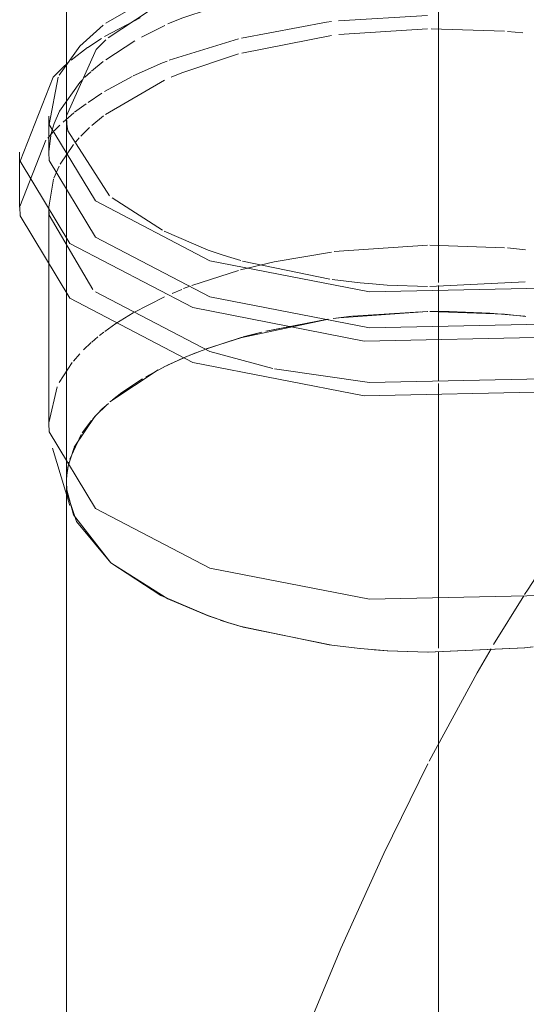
# Model space of a CAD drawing. Header units: millimetres. Extents: x -121 to 34184, y -147 to 33428.
# Tile 33 of 107: x 9261 to 9336, y 23048 to 23194. Entities that reach past the tile are written whole.
import ezdxf

# ---------------------------------------------------------------- set-up
doc = ezdxf.new("R2010")
doc.units = ezdxf.units.MM
doc.linetypes.add('ADSK_Осевая', pattern=[700, 500, -100, 0, -100])
doc.layers.add('P-PIPE-____-CNTR', color=3, linetype='ADSK_Осевая', lineweight=20)
doc.layers.add('P-PIPE-____-OTLN', color=3, linetype='Continuous', lineweight=20)

# ---------------------------------------------------------------- blocks, each defined once
blk = doc.blocks.new('ADSK_ППР_Тройник канализационный_Составной - Тройник канализационный-1734338-_3D_ копия 1')
at = {"layer": 'P-PIPE-____-OTLN', "color": 9}
for p, q in [((7259.27, 23198.42), (7250.61, 23193.41)), ((7259.03, 23196.56), (7250.97, 23191.26)), ((7244.95, 23187.49), (7244.28, 23186.88)), ((7243.78, 23180.41), (7243, 23178.6)), ((7242.99, 23178.58), (7242.55, 23177.14)), ((7244.99, 23177.49), (7251.18, 23167.9)), ((7241.77, 23176.12), (7237.89, 23166.35)), ((7242.48, 23176.81), (7242.19, 23174.43)), ((7243.72, 23172.3), (7242.94, 23170.5)), ((7242.89, 23170.36), (7242.18, 23166.25)), ((7251.53, 23167.59), (7259, 23162.81)), ((7259.25, 23162.69), (7265.73, 23159.9)), ((7268.62, 23158.93), (7270.56, 23158.35)), ((7270.83, 23158.27), (7283.73, 23155.61)), ((7284.06, 23155.56), (7288.19, 23155.06)), ((7298.5, 23154.52), (7312.58, 23155.19)), ((7292.22, 23154.73), (7298.17, 23154.52)), ((7243.42, 23139.68), (7242.19, 23134.38)), ((7244.81, 23126.34), (7244.79, 23125.62)), ((7244.84, 23124.46), (7244.78, 23125.62)), ((7244.82, 23124.82), (7244.94, 23123.76)), ((7251.38, 23113.66), (7245.83, 23120.74)), ((7258.76, 23108.84), (7251.38, 23113.66)), ((7265.67, 23105.87), (7258.77, 23108.84)), ((7265.72, 23105.85), (7267.06, 23105.38)), ((7267.54, 23105.22), (7268.62, 23104.87)), ((7270.62, 23104.27), (7268.65, 23104.86)), ((7283.64, 23101.55), (7270.62, 23104.27)), ((7288.14, 23101.01), (7283.65, 23101.54)), ((7313.76, 23101.26), (7312.54, 23101.12)), ((7288.19, 23101), (7289.94, 23100.85)), ((7290.26, 23100.82), (7292.22, 23100.68)), ((7298.23, 23100.45), (7292.28, 23100.67)), ((7312.53, 23101.12), (7298.24, 23100.45))]:
    blk.add_line(p, q, dxfattribs=at)
at = {"layer": 'P-PIPE-____-OTLN', "color": 10}
for p, q in [((7298.17, 23194.55), (7285, 23193.77)), ((7255.69, 23194.23), (7250.41, 23191.43)), ((7259.33, 23193.1), (7255.87, 23191.37)), ((7283.99, 23191.61), (7270.7, 23189.01)), ((7298.15, 23192.61), (7285.07, 23191.74)), ((7309.54, 23192.24), (7298.69, 23192.61)), ((7312.23, 23192), (7310, 23192.2)), ((7249.97, 23191.16), (7247.97, 23189.84)), ((7254.88, 23190.82), (7250.6, 23188.02)), ((7270.22, 23191.12), (7259.98, 23187.95)), ((7247.93, 23189.81), (7245.51, 23187.97)), ((7250.23, 23187.75), (7248.51, 23186.34)), ((7248.42, 23186.25), (7247.48, 23185.38)), ((7254.5, 23185.55), (7250.44, 23183.31)), ((7259.27, 23184.99), (7250.57, 23179.95)), ((7250.04, 23183.07), (7247.99, 23181.72)), ((7247.7, 23181.52), (7246.01, 23180.26)), ((7245.88, 23180.15), (7244.3, 23178.8)), ((7243.82, 23178.36), (7242.98, 23177.51)), ((7250.25, 23179.71), (7248.54, 23178.29)), ((7242.84, 23177.35), (7242.04, 23176.45)), ((7248.21, 23177.99), (7246.94, 23176.74)), ((7245.82, 23175.47), (7243.88, 23172.61)), ((7246.69, 23176.47), (7246.16, 23175.88)), ((7283.99, 23159.6), (7275.49, 23158.15)), ((7298.15, 23160.6), (7284.39, 23159.66)), ((7309.54, 23160.23), (7298.5, 23160.61)), ((7312.67, 23159.95), (7310, 23160.2)), ((7275.49, 23158.15), (7270.53, 23156.96)), ((7270.25, 23156.88), (7263.33, 23154.66)), ((7261.83, 23154.08), (7260.42, 23153.49)), ((7263.05, 23154.56), (7262.11, 23154.19)), ((7259.27, 23152.99), (7254.64, 23150.62)), ((7297.19, 23150.77), (7287.08, 23150.12)), ((7298.2, 23150.79), (7297.44, 23150.77)), ((7254.64, 23150.62), (7252.08, 23149.02)), ((7270.53, 23146.94), (7283.54, 23149.67)), ((7283.43, 23149.66), (7274.28, 23147.93)), ((7285.78, 23149.97), (7284.22, 23149.77)), ((7286.93, 23150.1), (7285.78, 23149.97)), ((7311.38, 23150.23), (7307.35, 23150.56)), ((7312.56, 23150.11), (7311.38, 23150.23)), ((7252.08, 23149.02), (7250.47, 23147.87)), ((7249.43, 23147.05), (7248.54, 23146.28)), ((7250.31, 23147.75), (7249.69, 23147.26)), ((7270.75, 23147), (7265.34, 23145.24)), ((7265.39, 23145.26), (7270.31, 23146.88)), ((7273.66, 23147.78), (7270.99, 23147.07)), ((7248.47, 23146.22), (7247.33, 23145.13)), ((7264.87, 23145.07), (7263.33, 23144.47)), ((7263.55, 23144.56), (7265.39, 23145.26)), ((7246.79, 23144.58), (7245.82, 23143.47)), ((7259.13, 23142.58), (7262.11, 23143.96)), ((7262.03, 23143.93), (7259.71, 23142.86)), ((7262.11, 23143.96), (7263.44, 23144.51)), ((7263.01, 23144.34), (7262.16, 23143.98)), ((7245.66, 23143.26), (7243.73, 23140.32)), ((7251.22, 23137.44), (7258.36, 23142.18)), ((7259.54, 23142.78), (7256.54, 23141.17)), ((7250.1, 23136.41), (7248.71, 23134.95)), ((7249.18, 23135.48), (7250.75, 23137.02)), ((7251, 23137.24), (7250.1, 23136.41)), ((7245.95, 23130.78), (7249.01, 23135.3)), ((7248.48, 23134.69), (7247.11, 23132.86)), ((7246.96, 23132.62), (7245.28, 23128.97)), ((7244.97, 23127.68), (7245.93, 23130.72)), ((7244.79, 23126.1), (7244.94, 23127.52)), ((7245.16, 23128.53), (7244.83, 23126.67)), ((7307.93, 23101.6), (7312.39, 23108.81))]:
    blk.add_line(p, q, dxfattribs=at)
at = {"layer": 'P-PIPE-____-OTLN', "color": 22}
for p, q in [((7242.18, 23179.67), (7242.18, 23174.34)), ((7237.88, 23174.34), (7237.88, 23166.25)), ((7242.18, 23166.25), (7242.18, 23134.24)), ((7242.74, 23130.6), (7245.31, 23122.14)), ((7244.78, 23125.62), (7244.78, 22929.78)), ((7245.83, 23120.74), (7244.84, 23124.46))]:
    blk.add_line(p, q, dxfattribs=at)
at = {"layer": 'P-PIPE-____-OTLN', "color": 10}
for points in [[(7270.24, 23196.95, 0), (7261.83, 23194.18, 0), (7259.8, 23193.31, 0)], [(7283.99, 23193.65, 0), (7283.24, 23193.56, 0), (7270.69, 23191.23, 0)], [(7270.25, 23188.89, 0), (7261.83, 23186.09, 0), (7260.28, 23185.44, 0)], [(7259.67, 23187.83, 0), (7259, 23187.57, 0), (7254.68, 23185.64, 0)], [(7247.22, 23185.12, 0), (7246.79, 23184.67, 0), (7243.78, 23180.41, 0)], [(7284.23, 23149.77, 0), (7285.09, 23149.88, 0), (7298.15, 23150.79, 0)], [(7307.35, 23150.56, 0), (7301.36, 23150.79, 0), (7298.49, 23150.79, 0)], [(7298.51, 23150.79, 0), (7309.54, 23150.4, 0), (7312.7, 23150.09, 0)], [(7256.02, 23140.86, 0), (7252.96, 23138.83, 0), (7251.6, 23137.76, 0)], [(7312.52, 23109, 0), (7313.02, 23109.78, 0), (7314.12, 23111.44, 0)]]:
    blk.add_polyline3d(points, dxfattribs=at)
at = {"layer": 'P-PIPE-____-OTLN', "color": 9}
for points in [[(7250.23, 23193.11, 0), (7246.79, 23190.01, 0), (7243.73, 23185.74, 0)], [(7250.64, 23190.96, 0), (7249.18, 23189.54, 0), (7244.79, 23179.75, 0)], [(7242.19, 23166.02, 0), (7242.25, 23165.03, 0), (7248.69, 23154.07, 0)], [(7249.1, 23153.72, 0), (7265.99, 23144.9, 0), (7275.32, 23142.37, 0)], [(7275.57, 23142.32, 0), (7289.57, 23140.3, 0), (7315.18, 23140.84, 0), (7337.36, 23146.26, 0)], [(7298.4, 23084.35, 0), (7305.5, 23097.43, 0), (7307.56, 23100.97, 0)], [(7273.66, 23027.51, 0), (7279.34, 23042.25, 0), (7285.35, 23056.68, 0), (7291.7, 23070.73, 0), (7298.2, 23083.95, 0)]]:
    blk.add_polyline3d(points, dxfattribs=at)
at = {"layer": 'P-PIPE-____-OTLN', "color": 22}
for points in [[(7244.28, 23186.88, 0), (7242.84, 23185.45, 0), (7237.95, 23173.03, 0), (7245.31, 23160.88, 0)], [(7245.31, 23160.88, 0), (7263.46, 23151.39, 0), (7288.81, 23146.45, 0), (7316.33, 23147.03, 0), (7340.57, 23153.02, 0), (7356.73, 23163.23, 0), (7361.62, 23175.65, 0), (7355.14, 23187.03, 0)], [(7243.57, 23185.43, 0), (7242.25, 23178.46, 0), (7249.1, 23167.15, 0)], [(7249.1, 23167.15, 0), (7265.99, 23158.32, 0), (7289.57, 23153.72, 0), (7315.18, 23154.26, 0), (7337.74, 23159.84, 0), (7352.78, 23169.34, 0), (7357.32, 23180.89, 0), (7356.07, 23185.27, 0)], [(7244.79, 23179.65, 0), (7244.84, 23178.51, 0), (7244.99, 23177.49, 0)], [(7249.1, 23161.81, 0), (7265.99, 23152.99, 0), (7289.57, 23148.39, 0), (7315.18, 23148.93, 0), (7337.74, 23154.5, 0), (7352.78, 23164, 0), (7357.32, 23175.55, 0)], [(7242.19, 23174.31, 0), (7242.25, 23173.12, 0), (7249.1, 23161.81, 0)], [(7245.31, 23152.79, 0), (7263.46, 23143.3, 0), (7288.81, 23138.36, 0), (7316.33, 23138.94, 0), (7340.57, 23144.93, 0), (7356.73, 23155.14, 0), (7361.62, 23167.56, 0)], [(7237.89, 23166.22, 0), (7237.95, 23164.94, 0), (7245.31, 23152.79, 0)], [(7265.73, 23159.9, 0), (7267.51, 23159.28, 0), (7268.62, 23158.93, 0)], [(7288.19, 23155.06, 0), (7290.03, 23154.89, 0), (7292.22, 23154.73, 0)], [(7249.1, 23121.72, 0), (7265.99, 23112.89, 0), (7289.57, 23108.29, 0), (7315.18, 23108.83, 0), (7337.74, 23114.41, 0), (7352.78, 23123.91, 0), (7357.32, 23135.46, 0)], [(7242.18, 23134.24, 0), (7242.25, 23133.03, 0), (7249.1, 23121.72, 0)], [(7244.94, 23123.76, 0), (7246.27, 23119.8, 0), (7251.38, 23113.66, 0)], [(7251.38, 23113.66, 0), (7259.79, 23108.33, 0), (7265.72, 23105.85, 0)], [(7268.65, 23104.86, 0), (7267.51, 23105.23, 0), (7265.67, 23105.87, 0)], [(7268.62, 23104.87, 0), (7270.93, 23104.18, 0), (7284.03, 23101.49, 0), (7288.19, 23101, 0)], [(7292.22, 23100.68, 0), (7298.21, 23100.45, 0), (7312.49, 23101.12, 0), (7313.79, 23101.27, 0)], [(7292.28, 23100.67, 0), (7290.03, 23100.84, 0), (7288.14, 23101.01, 0)]]:
    blk.add_polyline3d(points, dxfattribs=at)

msp = doc.modelspace()

# ---------------------------------------------------------------- linework, layer by layer
at = {"layer": 'P-PIPE-____-CNTR', "color": 9}
for p, q in [((9322.81, 23155.1), (9322.81, 25558.76)), ((9322.81, 23155.1), (9322.81, 25558.76)), ((9322.81, 22959.27), (9322.81, 23100.52))]:
    msp.add_line(p, q, dxfattribs=at)
at = {"layer": 'P-PIPE-____-CNTR', "color": 10}
for p, q in [((9322.81, 23140.51), (9322.81, 23154.65)), ((9322.81, 23140.51), (9322.81, 23154.65)), ((9322.81, 23125.62), (9322.81, 23140.19)), ((9322.81, 23138.59), (9322.81, 23140.19)), ((9322.81, 23125.62), (9322.81, 23138.59)), ((9322.81, 23101.04), (9322.81, 23125.62))]:
    msp.add_line(p, q, dxfattribs=at)
at = {"layer": 'P-PIPE-____-OTLN', "color": 22}
msp.add_line((9267.81, 25583.86), (9267.81, 23125.62), dxfattribs=at)
at = {"layer": 'P-PIPE-____-OTLN', "color": 10}
for p, q in [((9310.1, 23150.12), (9320.21, 23150.77)), ((9320.46, 23150.77), (9321.22, 23150.79)), ((9297.32, 23147.93), (9306.47, 23149.66)), ((9307.26, 23149.77), (9308.81, 23149.97)), ((9308.81, 23149.97), (9309.95, 23150.1)), ((9330.37, 23150.56), (9334.4, 23150.23)), ((9334.4, 23150.23), (9335.58, 23150.11)), ((9288.33, 23145.24), (9293.72, 23146.98)), ((9293.96, 23147.05), (9296.68, 23147.78)), ((9286.34, 23144.47), (9287.87, 23145.06)), ((9282.73, 23142.86), (9285.05, 23143.93)), ((9285.18, 23143.98), (9286.03, 23144.34)), ((9279.56, 23141.17), (9282.56, 23142.78)), ((9271.73, 23134.95), (9273.12, 23136.41)), ((9273.12, 23136.41), (9274.03, 23137.24)), ((9270.13, 23132.86), (9271.5, 23134.69)), ((9268.3, 23128.97), (9269.98, 23132.62)), ((9267.85, 23126.67), (9268.18, 23128.53))]:
    msp.add_line(p, q, dxfattribs=at)
at = {"layer": 'P-PIPE-____-OTLN', "color": 9}
for p, q in [((9267.81, 23125.62), (9267.83, 23126.34)), ((9267.96, 23123.76), (9267.84, 23124.82)), ((9290.08, 23105.38), (9288.74, 23105.85)), ((9291.64, 23104.87), (9290.56, 23105.22)), ((9312.96, 23100.85), (9311.21, 23101)), ((9315.24, 23100.68), (9313.28, 23100.82))]:
    msp.add_line(p, q, dxfattribs=at)
at = {"layer": 'P-PIPE-____-OTLN', "color": 10}
for points in [[(9321.51, 23150.79, 0), (9324.38, 23150.79, 0), (9330.37, 23150.56, 0)], [(9274.62, 23137.76, 0), (9275.98, 23138.83, 0), (9279.04, 23140.86, 0)]]:
    msp.add_polyline3d(points, dxfattribs=at)
at = {"layer": 'P-PIPE-____-OTLN', "color": 22}
for points in [[(9274.4, 23113.66, 0), (9269.29, 23119.8, 0), (9267.96, 23123.76, 0)], [(9288.74, 23105.85, 0), (9282.81, 23108.33, 0), (9274.4, 23113.66, 0)], [(9311.21, 23101, 0), (9307.05, 23101.49, 0), (9293.95, 23104.18, 0), (9291.64, 23104.87, 0)], [(9336.8, 23101.27, 0), (9335.51, 23101.12, 0), (9321.23, 23100.45, 0), (9315.24, 23100.68, 0)]]:
    msp.add_polyline3d(points, dxfattribs=at)

# ---------------------------------------------------------------- block references
msp.add_blockref('ADSK_ППР_Тройник канализационный_Составной - Тройник канализационный-1734338-_3D_ копия 1', (2023.02, 0), dxfattribs=at)

doc.saveas('drawing.dxf')
